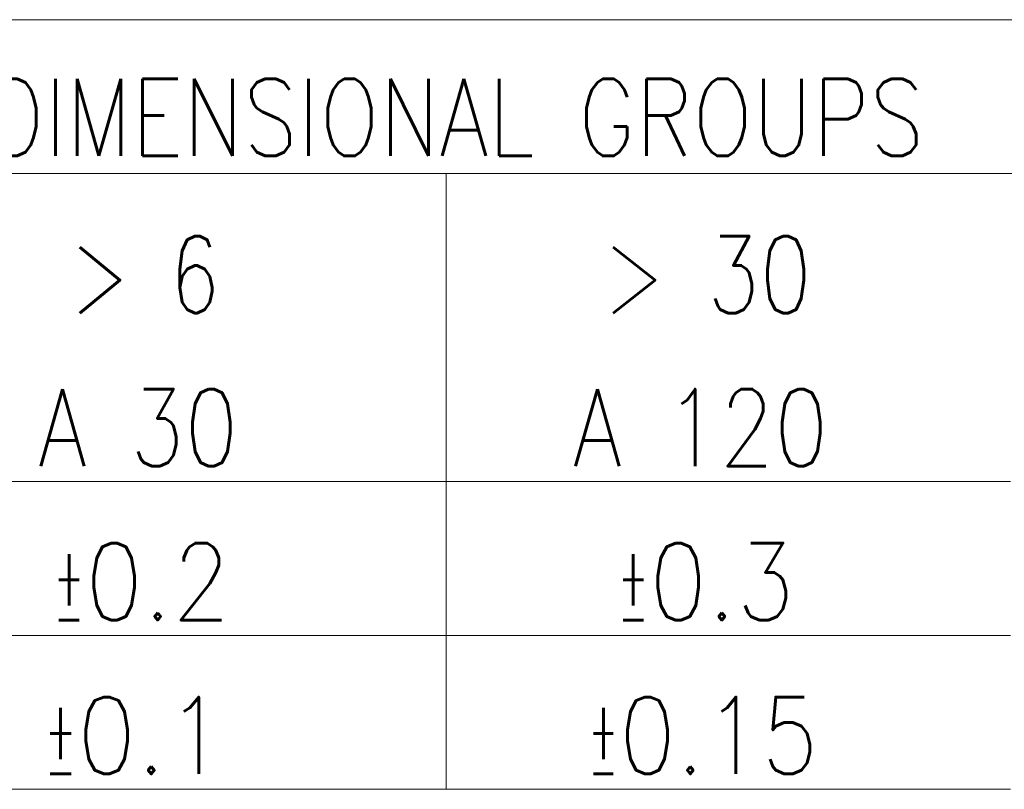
# Model space of a CAD drawing. Header units: millimetres. Extents: x 4 to 415, y 5 to 292.
# Tile 18 of 28: x 254 to 273, y 20 to 35. Entities that reach past the tile are written whole.
import ezdxf

# ---------------------------------------------------------------- set-up
doc = ezdxf.new("R2010")
doc.units = ezdxf.units.MM
doc.layers.add('256', color=7, linetype='Continuous')
doc.styles.add('blockfont', font='simplex.shx')

msp = doc.modelspace()

# ---------------------------------------------------------------- linework, layer by layer
at = {"layer": '256', "color": 4, "linetype": 'Continuous', "lineweight": 18}
for p, q in [((225, 35), (415, 35)), ((240, 32), (295, 32)), ((262, 32), (262, 20)), ((251, 26), (262, 26)), ((262, 26), (273, 26)), ((251, 23), (262, 23)), ((262, 23), (273, 23))]:
    msp.add_line(p, q, dxfattribs=at)
at = {"layer": '256', "color": 3, "linetype": 'Continuous', "lineweight": 18}
for p, q in [((251, 20), (262, 20)), ((262, 20), (273, 20))]:
    msp.add_line(p, q, dxfattribs=at)

# ---------------------------------------------------------------- texts
at = {"layer": '256', "color": 4, "linetype": 'Continuous', "lineweight": 13, "char_height": 1.5, "line_spacing_factor": 0.903614, "style": 'blockfont'}
for s, insert, attachment_point in [('\\W0.8260;DIMENSIONAL GROUPS', (253.05, 32.346), 7), ('\\W0.7568;> 6', (256.122, 29.283), 8), ('\\W0.7923;> 30', (267.087, 29.283), 8), ('\\W0.8203;A 30', (255.994, 26.299), 8), ('\\W0.8237;A 120', (266.957, 26.299), 8), ('\\W0.8810;\\W0.4405;%%p\\W0.8810;0.2', (256.061, 23.299), 8), ('\\W0.8810;\\W0.4405;%%p\\W0.8810;0.3', (267.061, 23.299), 8), ('\\W0.9011;\\W0.4506;%%p\\W0.9011;0.1', (255.928, 20.299), 8), ('\\W0.8644;\\W0.4322;%%p\\W0.8644;0.15', (267.006, 20.299), 8)]:
    msp.add_mtext(s, dxfattribs=dict(at, insert=insert, attachment_point=attachment_point))

doc.saveas('drawing.dxf')
